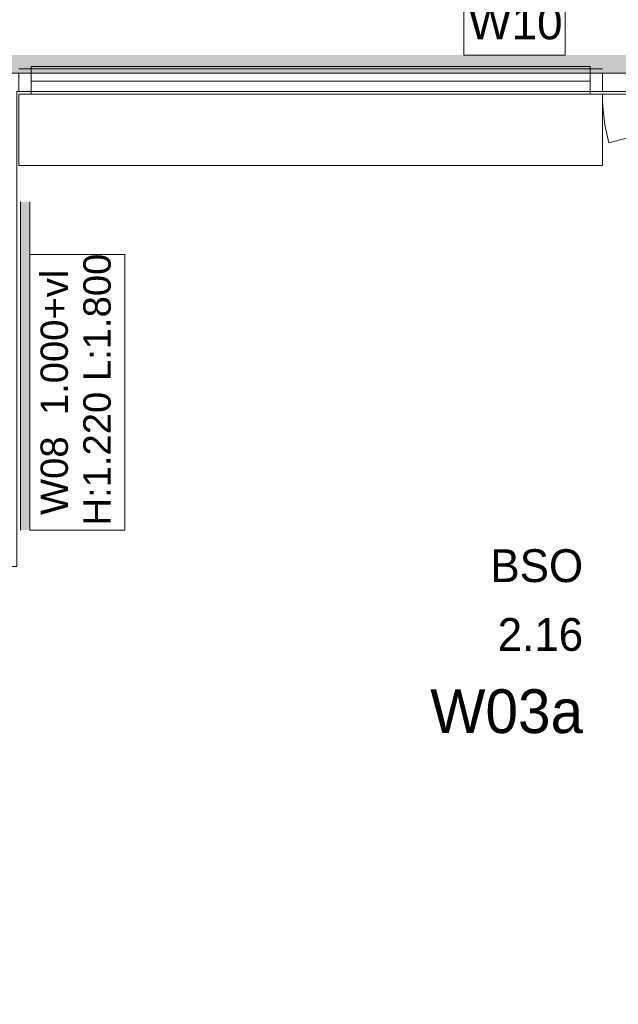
# Model space of a CAD drawing. Header units: millimetres. Extents: x -409 to 257590, y -7854 to 67330.
# Tile 10 of 205: x 18465 to 21747, y 19210 to 24609. Entities that reach past the tile are written whole.
import ezdxf
from ezdxf.enums import TextEntityAlignment as Align

# ---------------------------------------------------------------- set-up
doc = ezdxf.new("R2010")
doc.units = ezdxf.units.MM
doc.header["$MEASUREMENT"] = 0
for name, color, linetype in [('42 Binnenwandafw', 7, 'Continuous'), ('42 Binnenwandafw Doorsnede-arcering', 7, 'Continuous'), ('Info Wandafwerking aanduiding', 7, 'Continuous'), ('Info Wandafwerking aanduiding Doorsnede-arcering', 7, 'Continuous'), ('New_22 NC Binnenwanden', 7, 'Continuous'), ('New_22 NC Binnenwanden Deuren', 7, 'Continuous'), ('New_22 NC Binnenwanden Ramen', 7, 'Continuous'), ('New_Z Ruimtefuncties', 7, 'Continuous'), ('New_Z Ruimtefuncties Zone omranding', 7, 'Continuous'), ('New_Z Ruimtefuncties Zone tekst', 7, 'Continuous')]:
    doc.layers.add(name, color=color, linetype=linetype)
doc.styles.add('GENERATED_STYLE_1', font='txt')
doc.styles.add('GENERATED_STYLE_2', font='txt')

# ---------------------------------------------------------------- blocks, each defined once
blk = doc.blocks.new('#Pui inbouwgarderobe 01')
at = {"layer": 'New_22 NC Binnenwanden Ramen', "color": 9, "linetype": 'Continuous', "lineweight": 0}
for p, q in [((-1600, 0), (-1600, -392)), ((-1533, 0), (-1600, 0)), ((1533, 0), (-1533, 0)), ((1600, 0), (1533, 0)), ((1600, -392), (1600, 0)), ((-1600, -392), (-1533, -392)), ((-1533, -392), (-1533, -513)), ((-1533, -392), (1533, -392)), ((1533, -513), (1533, -392)), ((1533, -392), (1600, -392)), ((-1533, -513), (-1533, -543)), ((1533, -531), (-1533, -531)), ((1533, -543), (1533, -513)), ((-1533, -543), (-1515, -543)), ((-1515, -543), (1515, -543)), ((1515, -543), (1533, -543))]:
    blk.add_line(p, q, dxfattribs=at)
at = {"layer": 'New_22 NC Binnenwanden Ramen', "color": 1, "linetype": 'Continuous', "lineweight": 0}
for p, q in [((1533, -462), (-1533, -462)), ((-1533, -513), (-1533, -543)), ((-1533, -543), (-1533, -513)), ((-1533, -513), (-1533, -543)), ((-1533, -543), (-1533, -513)), ((-1533, -513), (-1533, -543)), ((-1533, -543), (-1533, -513)), ((1533, -543), (1533, -513)), ((1533, -513), (1533, -543)), ((1533, -543), (1533, -513)), ((-1533, -543), (-1515, -543)), ((-1515, -543), (-1533, -543)), ((1515, -543), (1533, -543)), ((1533, -543), (1515, -543))]:
    blk.add_line(p, q, dxfattribs=at)
blk = doc.blocks.new('Rnx verticaal 22')
at = {"layer": 'New_22 NC Binnenwanden Ramen', "color": 1, "linetype": 'Continuous', "lineweight": 0}
for p, q in [((-1600, 0), (-1533, 0)), ((-1533, 0), (-1533, -139)), ((-1533, 0), (1533, 0)), ((1533, -139), (1533, 0)), ((1533, 0), (1600, 0)), ((-1533, -139), (-1600, -139)), ((1533, -139), (-1533, -139)), ((1600, -139), (1533, -139))]:
    blk.add_line(p, q, dxfattribs=at)
at = {"layer": 'New_22 NC Binnenwanden Ramen', "color": 7, "linetype": 'Continuous', "lineweight": 0}
for p, q in [((-1600, -25), (-1600, -125)), ((-1600, -25), (-1600, -125)), ((1600, -25), (1600, -125)), ((1600, -25), (1600, -125))]:
    blk.add_line(p, q, dxfattribs=at)
blk = doc.blocks.new('D1 22_7')
at = {"layer": 'New_22 NC Binnenwanden Deuren', "color": 1, "linetype": 'Continuous', "lineweight": 0}
for q in [(-481.8, 267.6), (-517, 0)]:
    blk.add_line((517, 0), q, dxfattribs=at)
at = {"layer": 'New_22 NC Binnenwanden Deuren', "color": 7, "linetype": 'Continuous', "lineweight": 0}
for p, q in [((-517, -114), (-517, -14)), ((-517, -114), (-517, -14)), ((517, -114), (517, -14)), ((517, -114), (517, -14))]:
    blk.add_line(p, q, dxfattribs=at)
at = {"layer": 'New_22 NC Binnenwanden Deuren', "color": 1, "linetype": 'Continuous', "lineweight": 0}
blk.add_arc((517, 0), 1034, 165, 180, dxfattribs=at)
blk = doc.blocks.new('Wall_246_2', base_point=(25700, 24215))
at = {"layer": 'New_22 NC Binnenwanden Deuren', "color": 1, "linetype": 'Continuous', "lineweight": 0, "xscale": -1, "zscale": 1000, "rotation": 180.0002473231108}
blk.add_blockref('D1 22_7', (22177, 24201), dxfattribs=at)
at = {"layer": 'New_22 NC Binnenwanden Ramen', "color": 1, "linetype": 'Continuous', "lineweight": 0, "zscale": 1000}
for name, p, xscale, rotation in [('#Pui inbouwgarderobe 01', (20060, 23809), -1.00000000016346, 180.0002473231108), ('Rnx verticaal 22', (20060, 24340), -1, 0.0002473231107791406)]:
    blk.add_blockref(name, p, dxfattribs=dict(at, xscale=xscale, rotation=rotation))
blk = doc.blocks.new('Wall_365_2', base_point=(25600, 24315))
at = {"layer": 'Info Wandafwerking aanduiding Doorsnede-arcering', "linetype": 'Continuous', "lineweight": 0}
blk.add_hatch(color=1, dxfattribs=at).paths.add_polyline_path([(25600, 24415), (15750, 24414.9), (15750, 24314.9), (25600, 24315)])
blk = doc.blocks.new('Wall_390_2', base_point=(18450, 21810))
at = {"layer": '42 Binnenwandafw Doorsnede-arcering', "linetype": 'Continuous', "lineweight": 0, "true_color": 0x934451}
blk.add_hatch(color=15, dxfattribs=at).paths.add_polyline_path([(18520, 21810), (18520, 23610), (18470, 23610), (18470, 21810)])
at = {"layer": '42 Binnenwandafw', "color": 15, "linetype": 'Continuous', "lineweight": 0, "true_color": 0x934451, "flags": 128}
for points in [[(18470, 23610), (18470, 21810)], [(18520, 21810), (18520, 23610)]]:
    blk.add_lwpolyline(points, dxfattribs=at)
blk = doc.blocks.new('BSO_2.16_73_2', base_point=(21125.1, 21180.6))
at = {"layer": 'New_Z Ruimtefuncties Zone tekst', "color": 2, "lineweight": 0}
for tag, height, style, p in [('ROOM_NAME', 180, 'GENERATED_STYLE_1', (21554.1, 21705.2)), ('DUMMY_938', 180, 'GENERATED_STYLE_1', (21554.1, 21746.3)), ('ROOM_NUMBER', 180, 'GENERATED_STYLE_1', (21554.1, 21328)), ('DUMMY_939', 180, 'GENERATED_STYLE_1', (21554.1, 21369.2)), ('stWallCovering', 240, 'GENERATED_STYLE_2', (21554.1, 20937.2))]:
    blk.add_attdef(tag, text='', height=height, dxfattribs=dict(at, style=style)).set_placement(p, align=Align.TOP_RIGHT)
at = {"layer": 'New_Z Ruimtefuncties Zone tekst', "color": 2, "lineweight": 0, "style": 'GENERATED_STYLE_2'}
blk.add_attdef('DUMMY_940', text='', height=240, dxfattribs=at).set_placement((20696.2, 20992), align=Align.TOP_LEFT)

msp = doc.modelspace()

# ---------------------------------------------------------------- linework, layer by layer
at = {"layer": 'Info Wandafwerking aanduiding', "color": 9, "linetype": 'Continuous', "lineweight": 0, "flags": 128}
for points in [[(20899.5, 24747.8), (21456.4, 24747.8), (21456.4, 24415), (20899.5, 24415)], [(18520, 21810), (18520, 23320.6), (19041.4, 23320.6), (19041.4, 21810)]]:
    msp.add_lwpolyline(points, close=True, dxfattribs=at)
at = {"layer": 'New_Z Ruimtefuncties Zone omranding', "color": 41, "linetype": 'Continuous', "lineweight": 0, "true_color": 0xffeeaa, "flags": 128}
msp.add_lwpolyline([(8950, 41360.4), (8950, 28860), (9204.8, 28860), (9204.8, 24900), (8850.7, 24900), (8850.7, 23280), (15750, 23280), (15750, 24314.9), (25600, 24314.9), (25600, 26210), (16300, 26210), (16300, 34808.7)], dxfattribs=at)
at = {"layer": 'New_Z Ruimtefuncties Zone omranding', "color": 231, "linetype": 'Continuous', "lineweight": 0, "true_color": 0xf9acba, "flags": 128}
msp.add_lwpolyline([(17050, 21610), (17050, 17060), (17750, 17060), (25325, 17060), (25600.1, 17060), (25600.1, 21335), (25600.1, 24214.9), (18450.1, 24215), (18450.1, 21610)], close=True, dxfattribs=at)

# ---------------------------------------------------------------- block references
at = {"layer": '42 Binnenwandafw', "color": 15, "lineweight": 0, "true_color": 0x934451}
msp.add_blockref('Wall_390_2', (18450, 21810), dxfattribs=at)
at = {"layer": 'Info Wandafwerking aanduiding', "color": 1, "lineweight": 0}
msp.add_blockref('Wall_365_2', (25600, 24315), dxfattribs=at)
at = {"layer": 'New_22 NC Binnenwanden', "color": 8, "lineweight": 0, "true_color": 0x778488}
msp.add_blockref('Wall_246_2', (25700, 24215), dxfattribs=at)
at = {"layer": 'New_Z Ruimtefuncties', "color": 2, "linetype": 'Continuous', "lineweight": 0}
msp.add_blockref('BSO_2.16_73_2', (21125.1, 21180.6), dxfattribs=at).add_auto_attribs({'ROOM_NAME': 'BSO', 'ROOM_NUMBER': '2.16', 'stWallCovering': 'W03a'})

# ---------------------------------------------------------------- texts
at = {"layer": 'Info Wandafwerking aanduiding', "color": 2, "linetype": 'Continuous', "lineweight": 0, "insert": (20924.5, 24498.7), "char_height": 180, "attachment_point": 7, "style": 'GENERATED_STYLE_1'}
msp.add_mtext('\\A1;{\\pql;\\fArial|b0|i0|c0|p38;W10}', dxfattribs=at)
at = {"layer": 'Info Wandafwerking aanduiding', "color": 2, "linetype": 'Continuous', "lineweight": 0, "insert": (18579.3, 21835), "char_height": 150, "attachment_point": 1, "rotation": 90, "line_spacing_factor": 0.938049, "style": 'GENERATED_STYLE_1'}
msp.add_mtext('\\A1;{\\pql;\\fArial|b0|i0|c0|p38; W08 \\fArial|b0|i0|c0|p38; \\fArial|b0|i0|c0|p38;1.000\\fArial|b0|i0|c0|p38;+vl\\P\\pql;\\fArial|b0|i0|c0|p38;H:\\fArial|b0|i0|c0|p38;1.220\\fArial|b0|i0|c0|p38; L:\\fArial|b0|i0|c0|p38;1.800}', dxfattribs=at)

doc.saveas('drawing.dxf')
